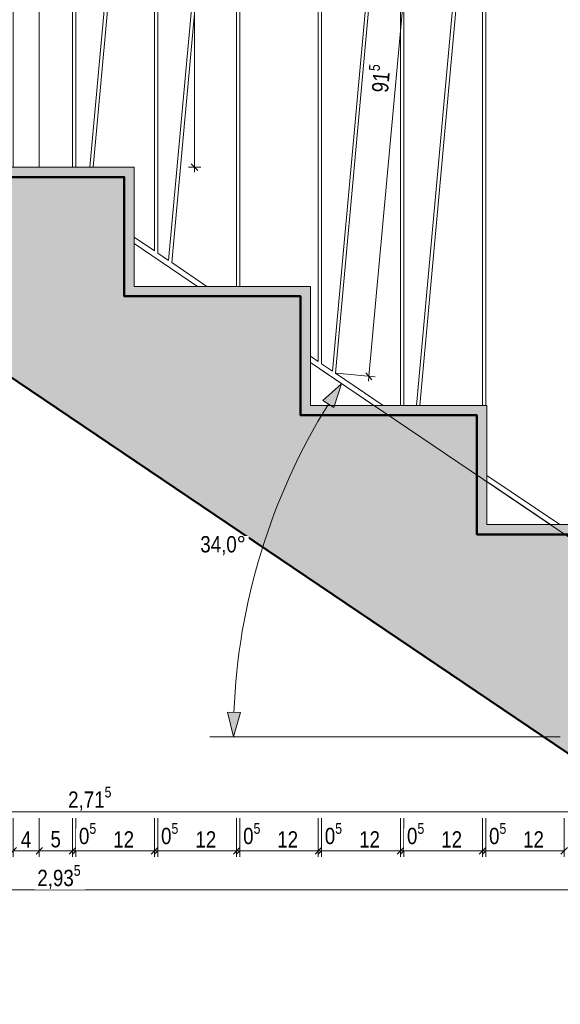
# Model space of a CAD drawing. Header units: metres. Extents: x -58265 to 688021, y -56222 to 35250.
# Tile 58 of 67: x 685476 to 686303, y -51367 to -49858. Entities that reach past the tile are written whole.
import ezdxf

# ---------------------------------------------------------------- set-up
doc = ezdxf.new("R2010")
doc.units = ezdxf.units.M
doc.header["$LTSCALE"] = 0.05
doc.linetypes.add('Wipeout_Contour', pattern=[20000, 0, -20000])
for name, color, linetype in [('A_1_Bauteilschraffuren', 7, 'Continuous'), ('A_1_Schraffuren', 7, 'Continuous'), ('A_4_Detail_Inhalt', 7, 'Continuous'), ('A_5_Detail_Bemaßung', 7, 'Continuous')]:
    doc.layers.add(name, color=color, linetype=linetype)
doc.styles.add('ERSTELLTER_STIL_2', font='txt')
doc.dimstyles.new('ERSTELLTER_STIL__10', dxfattribs={"dimtxt": 25, "dimasz": 9.5, "dimexe": 0.18, "dimexo": 0.0625, "dimgap": 0, "dimtad": 1, "dimlfac": 0.001, "dimzin": 0, "dimdsep": 46, "dimtxsty": 'ERSTELLTER_STIL_2', "dimblk": 'ARROWHEAD_6', "dimblk1": 'ARROWHEAD_6', "dimblk2": 'ARROWHEAD_6', "dimcen": 0.09, "dimse1": 1, "dimse2": 1, "dimclrd": 7, "dimclre": 7, "dimclrt": 7, "dimazin": 0, "dimtfac": 1, "dimtdec": 4, "dimtmove": 0, "dimatfit": 3, "dimfxl": 1, "dimtolj": 1, "dimtzin": 0, "dimarcsym": 0})
doc.dimstyles.new('ERSTELLTER_STIL__11', dxfattribs={"dimtxt": 25, "dimasz": 9.5, "dimexe": 0.18, "dimexo": 50, "dimgap": 0, "dimtad": 1, "dimtih": 1, "dimtoh": 1, "dimlfac": 0.001, "dimzin": 0, "dimdsep": 46, "dimtxsty": 'ERSTELLTER_STIL_2', "dimblk": 'ARROWHEAD_6', "dimblk1": 'ARROWHEAD_6', "dimblk2": 'ARROWHEAD_6', "dimcen": 0.09, "dimclrd": 7, "dimclre": 7, "dimclrt": 7, "dimazin": 0, "dimtfac": 1, "dimtdec": 4, "dimtmove": 0, "dimatfit": 3, "dimfxl": 1, "dimtolj": 1, "dimtzin": 0, "dimarcsym": 0})
doc.dimstyles.new('ERSTELLTER_STIL__12', dxfattribs={"dimtxt": 25, "dimasz": 9.5, "dimexe": 0.18, "dimexo": 50, "dimgap": 0, "dimtad": 1, "dimlfac": 0.001, "dimzin": 0, "dimdsep": 46, "dimtxsty": 'ERSTELLTER_STIL_2', "dimblk": 'ARROWHEAD_6', "dimblk1": 'ARROWHEAD_6', "dimblk2": 'ARROWHEAD_6', "dimcen": 0.09, "dimclrd": 7, "dimclre": 7, "dimclrt": 7, "dimazin": 0, "dimtfac": 1, "dimtdec": 4, "dimtmove": 0, "dimatfit": 3, "dimfxl": 1, "dimtolj": 1, "dimtzin": 0, "dimarcsym": 0})
doc.dimstyles.new('ERSTELLTER_STIL__13', dxfattribs={"dimtxt": 25, "dimasz": 36.714992, "dimexe": 0.18, "dimexo": 40, "dimgap": 0, "dimtad": 1, "dimtih": 1, "dimtoh": 1, "dimzin": 0, "dimdsep": 46, "dimtxsty": 'ERSTELLTER_STIL_2', "dimblk": 'ARROWHEAD_5', "dimblk1": 'ARROWHEAD_5', "dimblk2": 'ARROWHEAD_5', "dimcen": 0.09, "dimclrd": 7, "dimclre": 7, "dimclrt": 7, "dimazin": 0, "dimtfac": 1, "dimtdec": 4, "dimtmove": 0, "dimatfit": 3, "dimfxl": 1, "dimtolj": 1, "dimtzin": 0, "dimarcsym": 0})

# ---------------------------------------------------------------- blocks, each defined once
blk = doc.blocks.new('*D75', base_point=(639260.5, -54646.5))
at = {"layer": 'A_5_Detail_Bemaßung', "color": 7, "linetype": 'Continuous', "lineweight": 15}
for p, q in [((685752.8, -48984), (685734, -48984)), ((685748.4, -48989), (685738.4, -48979)), ((685743.4, -48984), (685743.4, -48976.5)), ((685743.4, -50084), (685743.4, -48984)), ((685752.8, -50084), (685734, -50084)), ((685738.4, -50079), (685748.4, -50089)), ((685743.4, -50091.5), (685743.4, -50084))]:
    blk.add_line(p, q, dxfattribs=at)
at = {"color": 254, "linetype": 'Wipeout_Contour', "lineweight": 0, "ltscale": 2750050.572811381}
blk.add_wipeout([(685742.7, -49567.4), (685742.7, -49500.7), (685709.2, -49500.7), (685709.2, -49567.4)], dxfattribs=at).dxf.layer = 'A_1_Schraffuren'
at = {"layer": 'A_5_Detail_Bemaßung', "color": 7, "lineweight": 15, "insert": (685738.4, -49563.1), "char_height": 25, "attachment_point": 7, "rotation": 90, "style": 'ERSTELLTER_STIL_2'}
blk.add_mtext('\\A1;{\\pql;\\fSwis721 Cn BT|b0|i0|c0|p0;\\W1.000000;1,10}', dxfattribs=at)
blk = doc.blocks.new('ARROWHEAD_6')
at = {"color": 0, "linetype": 'Continuous', "lineweight": 0}
for p, q in [((0, 0), (-1, 0)), ((-0.5, -0.5), (0.5, 0.5))]:
    blk.add_line(p, q, dxfattribs=at)
blk = doc.blocks.new('*D100', base_point=(639260.5, -54646.5))
at = {"layer": 'A_5_Detail_Bemaßung', "color": 7, "linetype": 'Continuous', "lineweight": 15}
for p, q in [((685465.7, -51140.8), (685465.7, -51081.4)), ((685505.7, -51140.8), (685505.7, -51081.4)), ((685470.7, -51126.4), (685460.7, -51136.4)), ((685510.7, -51126.4), (685500.7, -51136.4)), ((685465.7, -51131.4), (685505.7, -51131.4))]:
    blk.add_line(p, q, dxfattribs=at)
at = {"color": 254, "linetype": 'Wipeout_Contour', "lineweight": 0, "ltscale": 2749554.996002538}
blk.add_wipeout([(685473.2, -51130.7), (685498.3, -51130.7), (685498.3, -51097.2), (685473.2, -51097.2)], dxfattribs=at).dxf.layer = 'A_1_Schraffuren'
at = {"layer": 'A_5_Detail_Bemaßung', "color": 7, "lineweight": 15, "insert": (685477.4, -51126.4), "char_height": 25, "attachment_point": 7, "style": 'ERSTELLTER_STIL_2'}
blk.add_mtext('\\A1;{\\pql;\\fSwis721 Cn BT|b0|i0|c0|p0;\\W1.000000;4}', dxfattribs=at)
blk = doc.blocks.new('*D101', base_point=(639260.5, -54646.5))
at = {"layer": 'A_5_Detail_Bemaßung', "color": 7, "linetype": 'Continuous', "lineweight": 15}
for p, q in [((685505.7, -51140.8), (685505.7, -51081.4)), ((685556.4, -51140.8), (685556.4, -51081.4)), ((685510.7, -51126.4), (685500.7, -51136.4)), ((685551.4, -51136.4), (685561.4, -51126.4)), ((685505.7, -51131.4), (685556.4, -51131.4))]:
    blk.add_line(p, q, dxfattribs=at)
at = {"color": 254, "linetype": 'Wipeout_Contour', "lineweight": 0, "ltscale": 2749735.871730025}
blk.add_wipeout([(685518.5, -51130.7), (685543.6, -51130.7), (685543.6, -51097.2), (685518.5, -51097.2)], dxfattribs=at).dxf.layer = 'A_1_Schraffuren'
at = {"layer": 'A_5_Detail_Bemaßung', "color": 7, "lineweight": 15, "insert": (685522.8, -51126.4), "char_height": 25, "attachment_point": 7, "style": 'ERSTELLTER_STIL_2'}
blk.add_mtext('\\A1;{\\pql;\\fSwis721 Cn BT|b0|i0|c0|p0;\\W1.000000;5}', dxfattribs=at)
blk = doc.blocks.new('*D102', base_point=(639260.5, -54646.5))
at = {"layer": 'A_5_Detail_Bemaßung', "color": 7, "linetype": 'Continuous', "lineweight": 15}
for p, q in [((685556.4, -51140.8), (685556.4, -51081.4)), ((685561.4, -51140.8), (685561.4, -51081.4)), ((685551.4, -51136.4), (685561.4, -51126.4)), ((685566.4, -51126.4), (685556.4, -51136.4)), ((685556.4, -51131.4), (685561.4, -51131.4))]:
    blk.add_line(p, q, dxfattribs=at)
blk = doc.blocks.new('*D103', base_point=(639260.5, -54646.5))
at = {"layer": 'A_5_Detail_Bemaßung', "color": 7, "linetype": 'Continuous', "lineweight": 15}
for p, q in [((685561.4, -51140.8), (685561.4, -51081.4)), ((685682.1, -51140.8), (685682.1, -51081.4)), ((685566.4, -51126.4), (685556.4, -51136.4)), ((685677.1, -51136.4), (685687.1, -51126.4)), ((685561.4, -51131.4), (685682.1, -51131.4))]:
    blk.add_line(p, q, dxfattribs=at)
at = {"color": 254, "linetype": 'Wipeout_Contour', "lineweight": 0, "ltscale": 2749931.822887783}
blk.add_wipeout([(685562.1, -51130.7), (685598.2, -51130.7), (685598.2, -51097.2), (685562.1, -51097.2)], dxfattribs=at).dxf.layer = 'A_1_Schraffuren'
at = {"layer": 'A_5_Detail_Bemaßung', "color": 7, "lineweight": 15, "insert": (685566.4, -51128.4), "char_height": 25, "attachment_point": 7, "style": 'ERSTELLTER_STIL_2'}
blk.add_mtext('\\A1;{\\pql;\\fSwis721 Cn BT|b0|i0|c0|p0;\\W1.000000;0\\fSwis721 Cn BT|b0|i0|c0|p0;\\W1.000000;\\A1{\\H.66x;\\S5^  ;}}', dxfattribs=at)
at = {"color": 254, "linetype": 'Wipeout_Contour', "lineweight": 0, "ltscale": 2750152.647085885}
blk.add_wipeout([(685614.7, -51130.7), (685656.4, -51130.7), (685656.4, -51097.2), (685614.7, -51097.2)], dxfattribs=at).dxf.layer = 'A_1_Schraffuren'
at = {"layer": 'A_5_Detail_Bemaßung', "color": 7, "lineweight": 15, "insert": (685618.9, -51126.4), "char_height": 25, "attachment_point": 7, "style": 'ERSTELLTER_STIL_2'}
blk.add_mtext('\\A1;{\\pql;\\fSwis721 Cn BT|b0|i0|c0|p0;\\W1.000000;12}', dxfattribs=at)
blk = doc.blocks.new('*D104', base_point=(639260.5, -54646.5))
at = {"layer": 'A_5_Detail_Bemaßung', "color": 7, "linetype": 'Continuous', "lineweight": 15}
for p, q in [((685682.1, -51140.8), (685682.1, -51081.4)), ((685687.1, -51140.8), (685687.1, -51081.4)), ((685677.1, -51136.4), (685687.1, -51126.4)), ((685692.1, -51126.4), (685682.1, -51136.4)), ((685682.1, -51131.4), (685687.1, -51131.4))]:
    blk.add_line(p, q, dxfattribs=at)
blk = doc.blocks.new('*D105', base_point=(639260.5, -54646.5))
at = {"layer": 'A_5_Detail_Bemaßung', "color": 7, "linetype": 'Continuous', "lineweight": 15}
for p, q in [((685687.1, -51140.8), (685687.1, -51081.4)), ((685807.8, -51140.8), (685807.8, -51081.4)), ((685692.1, -51126.4), (685682.1, -51136.4)), ((685802.8, -51136.4), (685812.8, -51126.4)), ((685687.1, -51131.4), (685807.8, -51131.4))]:
    blk.add_line(p, q, dxfattribs=at)
at = {"color": 254, "linetype": 'Wipeout_Contour', "lineweight": 0, "ltscale": 2750433.305367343}
blk.add_wipeout([(685687.9, -51130.7), (685723.9, -51130.7), (685723.9, -51097.2), (685687.9, -51097.2)], dxfattribs=at).dxf.layer = 'A_1_Schraffuren'
at = {"layer": 'A_5_Detail_Bemaßung', "color": 7, "lineweight": 15, "insert": (685692.1, -51128.4), "char_height": 25, "attachment_point": 7, "style": 'ERSTELLTER_STIL_2'}
blk.add_mtext('\\A1;{\\pql;\\fSwis721 Cn BT|b0|i0|c0|p0;\\W1.000000;0\\fSwis721 Cn BT|b0|i0|c0|p0;\\W1.000000;\\A1{\\H.66x;\\S5^  ;}}', dxfattribs=at)
at = {"color": 254, "linetype": 'Wipeout_Contour', "lineweight": 0, "ltscale": 2750654.129789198}
blk.add_wipeout([(685740.4, -51130.7), (685782.1, -51130.7), (685782.1, -51097.2), (685740.4, -51097.2)], dxfattribs=at).dxf.layer = 'A_1_Schraffuren'
at = {"layer": 'A_5_Detail_Bemaßung', "color": 7, "lineweight": 15, "insert": (685744.7, -51126.4), "char_height": 25, "attachment_point": 7, "style": 'ERSTELLTER_STIL_2'}
blk.add_mtext('\\A1;{\\pql;\\fSwis721 Cn BT|b0|i0|c0|p0;\\W1.000000;12}', dxfattribs=at)
blk = doc.blocks.new('*D106', base_point=(639260.5, -54646.5))
at = {"layer": 'A_5_Detail_Bemaßung', "color": 7, "linetype": 'Continuous', "lineweight": 15}
for p, q in [((685807.8, -51140.8), (685807.8, -51081.4)), ((685812.8, -51140.8), (685812.8, -51081.4)), ((685802.8, -51136.4), (685812.8, -51126.4)), ((685817.8, -51126.4), (685807.8, -51136.4)), ((685807.8, -51131.4), (685812.8, -51131.4))]:
    blk.add_line(p, q, dxfattribs=at)
blk = doc.blocks.new('*D107', base_point=(639260.5, -54646.5))
at = {"layer": 'A_5_Detail_Bemaßung', "color": 7, "linetype": 'Continuous', "lineweight": 15}
for p, q in [((685812.8, -51140.8), (685812.8, -51081.4)), ((685932.8, -51140.8), (685932.8, -51081.4)), ((685817.8, -51126.4), (685807.8, -51136.4)), ((685927.8, -51136.4), (685937.8, -51126.4)), ((685812.8, -51131.4), (685932.8, -51131.4))]:
    blk.add_line(p, q, dxfattribs=at)
at = {"color": 254, "linetype": 'Wipeout_Contour', "lineweight": 0, "ltscale": 2750934.788354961}
blk.add_wipeout([(685813.6, -51130.7), (685849.6, -51130.7), (685849.6, -51097.2), (685813.6, -51097.2)], dxfattribs=at).dxf.layer = 'A_1_Schraffuren'
at = {"layer": 'A_5_Detail_Bemaßung', "color": 7, "lineweight": 15, "insert": (685817.8, -51128.4), "char_height": 25, "attachment_point": 7, "style": 'ERSTELLTER_STIL_2'}
blk.add_mtext('\\A1;{\\pql;\\fSwis721 Cn BT|b0|i0|c0|p0;\\W1.000000;0\\fSwis721 Cn BT|b0|i0|c0|p0;\\W1.000000;\\A1{\\H.66x;\\S5^  ;}}', dxfattribs=at)
at = {"color": 254, "linetype": 'Wipeout_Contour', "lineweight": 0, "ltscale": 2751154.179947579}
blk.add_wipeout([(685865.8, -51130.7), (685907.5, -51130.7), (685907.5, -51097.2), (685865.8, -51097.2)], dxfattribs=at).dxf.layer = 'A_1_Schraffuren'
at = {"layer": 'A_5_Detail_Bemaßung', "color": 7, "lineweight": 15, "insert": (685870, -51126.4), "char_height": 25, "attachment_point": 7, "style": 'ERSTELLTER_STIL_2'}
blk.add_mtext('\\A1;{\\pql;\\fSwis721 Cn BT|b0|i0|c0|p0;\\W1.000000;12}', dxfattribs=at)
blk = doc.blocks.new('*D108', base_point=(639260.5, -54646.5))
at = {"layer": 'A_5_Detail_Bemaßung', "color": 7, "linetype": 'Continuous', "lineweight": 15}
for p, q in [((685932.8, -51140.8), (685932.8, -51081.4)), ((685937.8, -51140.8), (685937.8, -51081.4)), ((685927.8, -51136.4), (685937.8, -51126.4)), ((685942.8, -51126.4), (685932.8, -51136.4)), ((685932.8, -51131.4), (685937.8, -51131.4))]:
    blk.add_line(p, q, dxfattribs=at)
blk = doc.blocks.new('*D109', base_point=(639260.5, -54646.5))
at = {"layer": 'A_5_Detail_Bemaßung', "color": 7, "linetype": 'Continuous', "lineweight": 15}
for p, q in [((685937.8, -51140.8), (685937.8, -51081.4)), ((686058.6, -51140.8), (686058.6, -51081.4)), ((685942.8, -51126.4), (685932.8, -51136.4)), ((686053.6, -51136.4), (686063.6, -51126.4)), ((685937.8, -51131.4), (686058.6, -51131.4))]:
    blk.add_line(p, q, dxfattribs=at)
at = {"color": 254, "linetype": 'Wipeout_Contour', "lineweight": 0, "ltscale": 2751433.405743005}
blk.add_wipeout([(685938.6, -51130.7), (685974.6, -51130.7), (685974.6, -51097.2), (685938.6, -51097.2)], dxfattribs=at).dxf.layer = 'A_1_Schraffuren'
at = {"layer": 'A_5_Detail_Bemaßung', "color": 7, "lineweight": 15, "insert": (685942.8, -51128.4), "char_height": 25, "attachment_point": 7, "style": 'ERSTELLTER_STIL_2'}
blk.add_mtext('\\A1;{\\pql;\\fSwis721 Cn BT|b0|i0|c0|p0;\\W1.000000;0\\fSwis721 Cn BT|b0|i0|c0|p0;\\W1.000000;\\A1{\\H.66x;\\S5^  ;}}', dxfattribs=at)
at = {"color": 254, "linetype": 'Wipeout_Contour', "lineweight": 0, "ltscale": 2751654.230610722}
blk.add_wipeout([(685991.1, -51130.7), (686032.8, -51130.7), (686032.8, -51097.2), (685991.1, -51097.2)], dxfattribs=at).dxf.layer = 'A_1_Schraffuren'
at = {"layer": 'A_5_Detail_Bemaßung', "color": 7, "lineweight": 15, "insert": (685995.4, -51126.4), "char_height": 25, "attachment_point": 7, "style": 'ERSTELLTER_STIL_2'}
blk.add_mtext('\\A1;{\\pql;\\fSwis721 Cn BT|b0|i0|c0|p0;\\W1.000000;12}', dxfattribs=at)
blk = doc.blocks.new('*D110', base_point=(639260.5, -54646.5))
at = {"layer": 'A_5_Detail_Bemaßung', "color": 7, "linetype": 'Continuous', "lineweight": 15}
for p, q in [((686058.6, -51140.8), (686058.6, -51081.4)), ((686063.6, -51140.8), (686063.6, -51081.4)), ((686053.6, -51136.4), (686063.6, -51126.4)), ((686068.6, -51126.4), (686058.6, -51136.4)), ((686058.6, -51131.4), (686063.6, -51131.4))]:
    blk.add_line(p, q, dxfattribs=at)
blk = doc.blocks.new('*D111', base_point=(639260.5, -54646.5))
at = {"layer": 'A_5_Detail_Bemaßung', "color": 7, "linetype": 'Continuous', "lineweight": 15}
for p, q in [((686063.6, -51140.8), (686063.6, -51081.4)), ((686184.3, -51140.8), (686184.3, -51081.4)), ((686068.6, -51126.4), (686058.6, -51136.4)), ((686179.3, -51136.4), (686189.3, -51126.4)), ((686063.6, -51131.4), (686184.3, -51131.4))]:
    blk.add_line(p, q, dxfattribs=at)
at = {"color": 254, "linetype": 'Wipeout_Contour', "lineweight": 0, "ltscale": 2751934.889743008}
blk.add_wipeout([(686064.3, -51130.7), (686100.4, -51130.7), (686100.4, -51097.2), (686064.3, -51097.2)], dxfattribs=at).dxf.layer = 'A_1_Schraffuren'
at = {"layer": 'A_5_Detail_Bemaßung', "color": 7, "lineweight": 15, "insert": (686068.6, -51128.4), "char_height": 25, "attachment_point": 7, "style": 'ERSTELLTER_STIL_2'}
blk.add_mtext('\\A1;{\\pql;\\fSwis721 Cn BT|b0|i0|c0|p0;\\W1.000000;0\\fSwis721 Cn BT|b0|i0|c0|p0;\\W1.000000;\\A1{\\H.66x;\\S5^  ;}}', dxfattribs=at)
at = {"color": 254, "linetype": 'Wipeout_Contour', "lineweight": 0, "ltscale": 2752155.714834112}
blk.add_wipeout([(686116.8, -51130.7), (686158.5, -51130.7), (686158.5, -51097.2), (686116.8, -51097.2)], dxfattribs=at).dxf.layer = 'A_1_Schraffuren'
at = {"layer": 'A_5_Detail_Bemaßung', "color": 7, "lineweight": 15, "insert": (686121.1, -51126.4), "char_height": 25, "attachment_point": 7, "style": 'ERSTELLTER_STIL_2'}
blk.add_mtext('\\A1;{\\pql;\\fSwis721 Cn BT|b0|i0|c0|p0;\\W1.000000;12}', dxfattribs=at)
blk = doc.blocks.new('*D112', base_point=(639260.5, -54646.5))
at = {"layer": 'A_5_Detail_Bemaßung', "color": 7, "linetype": 'Continuous', "lineweight": 15}
for p, q in [((686184.3, -51140.8), (686184.3, -51081.4)), ((686189.3, -51140.8), (686189.3, -51081.4)), ((686179.3, -51136.4), (686189.3, -51126.4)), ((686194.3, -51126.4), (686184.3, -51136.4)), ((686184.3, -51131.4), (686189.3, -51131.4))]:
    blk.add_line(p, q, dxfattribs=at)
blk = doc.blocks.new('*D113', base_point=(639260.5, -54646.5))
at = {"layer": 'A_5_Detail_Bemaßung', "color": 7, "linetype": 'Continuous', "lineweight": 15}
for p, q in [((686189.3, -51140.8), (686189.3, -51081.4)), ((686309.3, -51140.8), (686309.3, -51081.4)), ((686194.3, -51126.4), (686184.3, -51136.4)), ((686304.3, -51136.4), (686314.3, -51126.4)), ((686189.3, -51131.4), (686309.3, -51131.4))]:
    blk.add_line(p, q, dxfattribs=at)
at = {"color": 254, "linetype": 'Wipeout_Contour', "lineweight": 0, "ltscale": 2752436.374250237}
blk.add_wipeout([(686190, -51130.7), (686226.1, -51130.7), (686226.1, -51097.2), (686190, -51097.2)], dxfattribs=at).dxf.layer = 'A_1_Schraffuren'
at = {"layer": 'A_5_Detail_Bemaßung', "color": 7, "lineweight": 15, "insert": (686194.3, -51128.4), "char_height": 25, "attachment_point": 7, "style": 'ERSTELLTER_STIL_2'}
blk.add_mtext('\\A1;{\\pql;\\fSwis721 Cn BT|b0|i0|c0|p0;\\W1.000000;0\\fSwis721 Cn BT|b0|i0|c0|p0;\\W1.000000;\\A1{\\H.66x;\\S5^  ;}}', dxfattribs=at)
at = {"color": 254, "linetype": 'Wipeout_Contour', "lineweight": 0, "ltscale": 2752655.766507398}
blk.add_wipeout([(686242.2, -51130.7), (686283.9, -51130.7), (686283.9, -51097.2), (686242.2, -51097.2)], dxfattribs=at).dxf.layer = 'A_1_Schraffuren'
at = {"layer": 'A_5_Detail_Bemaßung', "color": 7, "lineweight": 15, "insert": (686246.4, -51126.4), "char_height": 25, "attachment_point": 7, "style": 'ERSTELLTER_STIL_2'}
blk.add_mtext('\\A1;{\\pql;\\fSwis721 Cn BT|b0|i0|c0|p0;\\W1.000000;12}', dxfattribs=at)
blk = doc.blocks.new('*D167', base_point=(639260.5, -54646.5))
at = {"layer": 'A_5_Detail_Bemaßung', "color": 7, "linetype": 'Continuous', "lineweight": 15}
for p, q in [((686093.2, -49494.6), (686010.3, -50404.2)), ((686043.4, -49490), (686102.5, -49495.4)), ((686097.7, -49500), (686088.7, -49489.1)), ((686093.9, -49487.1), (686093.2, -49494.6)), ((685960.5, -50399.7), (686019.7, -50405)), ((686005.8, -50398.8), (686014.9, -50409.6)), ((686010.3, -50404.2), (686009.6, -50411.7))]:
    blk.add_line(p, q, dxfattribs=at)
at = {"color": 254, "linetype": 'Wipeout_Contour', "lineweight": 0, "ltscale": 2751400.742276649}
blk.add_wipeout([(686048.6, -49975.5), (686053.4, -49923.1), (686020, -49920.1), (686015.3, -49972.5)], dxfattribs=at).dxf.layer = 'A_1_Schraffuren'
at = {"layer": 'A_5_Detail_Bemaßung', "color": 7, "lineweight": 15, "insert": (686046.7, -49971.1), "char_height": 25, "attachment_point": 7, "rotation": 84.7957, "style": 'ERSTELLTER_STIL_2'}
blk.add_mtext('\\A1;{\\pql;\\fSwis721 Cn BT|b0|i0|c0|p0;\\W1.000000;91\\fSwis721 Cn BT|b0|i0|c0|p0;\\W1.000000;\\A1{\\H.66x;\\S5^  ;}}', dxfattribs=at)
blk = doc.blocks.new('*D169', base_point=(639260.5, -54646.5))
at = {"layer": 'A_5_Detail_Bemaßung', "color": 7, "linetype": 'Continuous', "lineweight": 15}
for p, q in [((684231.9, -47973.7), (684221.9, -47983.7)), ((684226.9, -48028.7), (684226.9, -47969.3)), ((686946.9, -47973.7), (686936.9, -47983.7)), ((686941.9, -48028.7), (686941.9, -47969.3)), ((684226.9, -47978.7), (686941.9, -47978.7))]:
    blk.add_line(p, q, dxfattribs=at)
at = {"color": 254, "linetype": 'Wipeout_Contour', "lineweight": 0, "ltscale": 2749039.850097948}
blk.add_wipeout([(685545.6, -47978), (685623.2, -47978), (685623.2, -47944.5), (685545.6, -47944.5)], dxfattribs=at).dxf.layer = 'A_1_Schraffuren'
at = {"layer": 'A_5_Detail_Bemaßung', "color": 7, "lineweight": 15, "insert": (685549.9, -47979.9), "char_height": 25, "attachment_point": 7, "style": 'ERSTELLTER_STIL_2'}
blk.add_mtext('\\A1;{\\pql;\\fSwis721 Cn BT|b0|i0|c0|p0;\\W1.000000;2,71\\fSwis721 Cn BT|b0|i0|c0|p0;\\W1.000000;\\A1{\\H.66x;\\S5^  ;}}', dxfattribs=at)
blk = doc.blocks.new('*D171', base_point=(639260.5, -54646.5))
at = {"layer": 'A_5_Detail_Bemaßung', "color": 7, "linetype": 'Continuous', "lineweight": 15}
for p, q in [((684040.7, -47913.7), (684030.7, -47923.7)), ((684035.7, -47968.7), (684035.7, -47909.3)), ((687000.7, -47923.7), (687010.7, -47913.7)), ((687005.7, -47968.7), (687005.7, -47909.3)), ((684028.2, -47918.7), (684035.7, -47918.7)), ((684035.7, -47918.7), (687005.7, -47918.7)), ((687005.7, -47918.7), (687013.2, -47918.7))]:
    blk.add_line(p, q, dxfattribs=at)
at = {"color": 254, "linetype": 'Wipeout_Contour', "lineweight": 0, "ltscale": 2748768.941559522}
blk.add_wipeout([(685487.4, -47918), (685554, -47918), (685554, -47884.5), (685487.4, -47884.5)], dxfattribs=at).dxf.layer = 'A_1_Schraffuren'
at = {"layer": 'A_5_Detail_Bemaßung', "color": 7, "lineweight": 15, "insert": (685491.6, -47913.7), "char_height": 25, "attachment_point": 7, "style": 'ERSTELLTER_STIL_2'}
blk.add_mtext('\\A1;{\\pql;\\fSwis721 Cn BT|b0|i0|c0|p0;\\W1.000000;2,97}', dxfattribs=at)
blk = doc.blocks.new('*D174', base_point=(639260.5, -54646.5))
at = {"layer": 'A_5_Detail_Bemaßung', "color": 7, "linetype": 'Continuous', "lineweight": 15}
for p, q in [((684261.7, -48152.2), (684228.5, -48201.4)), ((684240.7, -48192.3), (684226.8, -48194.9)), ((684233.7, -48193.6), (684227.5, -48189.4)), ((686933.7, -50018.6), (684233.7, -48193.6)), ((686926.8, -50019.9), (686940.7, -50017.3))]:
    blk.add_line(p, q, dxfattribs=at)
at = {"color": 254, "linetype": 'Wipeout_Contour', "lineweight": 0, "ltscale": 2749395.494244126}
blk.add_wipeout([(685556.5, -49086.8), (685611.8, -49124.1), (685630.5, -49096.4), (685575.3, -49059.1)], dxfattribs=at).dxf.layer = 'A_1_Schraffuren'
at = {"layer": 'A_5_Detail_Bemaßung', "color": 7, "lineweight": 15, "insert": (685562.4, -49085.7), "char_height": 25, "attachment_point": 7, "rotation": 325.9442, "style": 'ERSTELLTER_STIL_2'}
blk.add_mtext('\\A1;{\\pql;\\fSwis721 Cn BT|b0|i0|c0|p0;\\W1.000000;3,26}', dxfattribs=at)
blk = doc.blocks.new('*D183', base_point=(639260.5, -54646.5))
at = {"layer": 'A_5_Detail_Bemaßung', "color": 7, "linetype": 'Continuous', "lineweight": 15}
for p, q in [((684226.9, -51080.8), (684226.9, -51021.4)), ((686941.9, -51080.8), (686941.9, -51021.4)), ((684231.9, -51066.4), (684221.9, -51076.4)), ((686946.9, -51066.4), (686936.9, -51076.4)), ((684226.9, -51071.4), (686941.9, -51071.4))]:
    blk.add_line(p, q, dxfattribs=at)
at = {"color": 254, "linetype": 'Wipeout_Contour', "lineweight": 0, "ltscale": 2749930.859859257}
blk.add_wipeout([(685545.6, -51070.7), (685623.2, -51070.7), (685623.2, -51037.2), (685545.6, -51037.2)], dxfattribs=at).dxf.layer = 'A_1_Schraffuren'
at = {"layer": 'A_5_Detail_Bemaßung', "color": 7, "lineweight": 15, "insert": (685549.9, -51072.7), "char_height": 25, "attachment_point": 7, "style": 'ERSTELLTER_STIL_2'}
blk.add_mtext('\\A1;{\\pql;\\fSwis721 Cn BT|b0|i0|c0|p0;\\W1.000000;2,71\\fSwis721 Cn BT|b0|i0|c0|p0;\\W1.000000;\\A1{\\H.66x;\\S5^  ;}}', dxfattribs=at)
blk = doc.blocks.new('*D186', base_point=(639260.5, -54646.5))
at = {"layer": 'A_5_Detail_Bemaßung', "color": 7, "linetype": 'Continuous', "lineweight": 15}
for p, q in [((684068.7, -51200.8), (684068.7, -51141.4)), ((687005.7, -51200.8), (687005.7, -51141.4)), ((684073.7, -51186.4), (684063.7, -51196.4)), ((687000.7, -51196.4), (687010.7, -51186.4)), ((684068.7, -51191.4), (687005.7, -51191.4)), ((687005.7, -51191.4), (687013.2, -51191.4))]:
    blk.add_line(p, q, dxfattribs=at)
at = {"color": 254, "linetype": 'Wipeout_Contour', "lineweight": 0, "ltscale": 2749778.30683772}
blk.add_wipeout([(685498.4, -51190.7), (685576, -51190.7), (685576, -51157.2), (685498.4, -51157.2)], dxfattribs=at).dxf.layer = 'A_1_Schraffuren'
at = {"layer": 'A_5_Detail_Bemaßung', "color": 7, "lineweight": 15, "insert": (685502.7, -51192.7), "char_height": 25, "attachment_point": 7, "style": 'ERSTELLTER_STIL_2'}
blk.add_mtext('\\A1;{\\pql;\\fSwis721 Cn BT|b0|i0|c0|p0;\\W1.000000;2,93\\fSwis721 Cn BT|b0|i0|c0|p0;\\W1.000000;\\A1{\\H.66x;\\S5^  ;}}', dxfattribs=at)
blk = doc.blocks.new('*D192', base_point=(639260.5, -54646.5))
at = {"layer": 'A_1_Schraffuren', "linetype": 'Continuous', "lineweight": 15}
for points in [[(684889.2, -48071.5), (684878, -48108.5), (684898, -48109.2)], [(684788.3, -48401.1), (684816.6, -48374.9), (684799.7, -48364.2)]]:
    blk.add_hatch(color=7, dxfattribs=at).paths.add_polyline_path(points)
at = {"layer": 'A_5_Detail_Bemaßung', "color": 7, "linetype": 'Continuous', "lineweight": 15}
for p, q in [((684925.4, -48071.5), (684389.2, -48071.5)), ((684889.2, -48071.5), (684878, -48108.5)), ((684889.2, -48071.5), (684898, -48109.2)), ((684898, -48109.2), (684878, -48108.5)), ((684788.3, -48401.1), (684799.7, -48364.2)), ((684799.7, -48364.2), (684816.6, -48374.9)), ((684788.3, -48401.1), (684816.6, -48374.9))]:
    blk.add_line(p, q, dxfattribs=at)
blk.add_arc((684300.7, -48071.5), 588.5, 329.5783, 356.3659, dxfattribs=at)
at = {"color": 254, "linetype": 'Wipeout_Contour', "lineweight": 0, "ltscale": 2746477.438985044}
blk.add_wipeout([(684882.3, -48268.7), (684961.4, -48268.7), (684961.4, -48233.7), (684882.3, -48233.7)], dxfattribs=at).dxf.layer = 'A_1_Schraffuren'
at = {"layer": 'A_5_Detail_Bemaßung', "color": 7, "lineweight": 15, "insert": (684887.3, -48263.7), "char_height": 25, "attachment_point": 7, "style": 'ERSTELLTER_STIL_2'}
blk.add_mtext('\\A1;{\\pql;\\fSwis721 Cn BT|b0|i0|c0|p0;\\W1.000000;34,0°}', dxfattribs=at)
blk = doc.blocks.new('ARROWHEAD_5')
at = {"linetype": 'Continuous', "lineweight": 0}
blk.add_hatch(color=0, dxfattribs=at).paths.add_polyline_path([(-1, 0.2679), (0, 0), (-1, -0.2679)])
at = {"color": 0, "linetype": 'Continuous', "lineweight": 0}
blk.add_line((0, 0), (-1, 0), dxfattribs=at)
blk = doc.blocks.new('*D193', base_point=(639260.5, -54646.5))
at = {"layer": 'A_1_Schraffuren', "linetype": 'Continuous', "lineweight": 15}
for points in [[(685968.6, -50415.6), (685939.9, -50441.4), (685956.7, -50452.3)], [(685802.9, -50956.5), (685813.6, -50919.4), (685793.6, -50919)]]:
    blk.add_hatch(color=7, dxfattribs=at).paths.add_polyline_path(points)
at = {"layer": 'A_5_Detail_Bemaßung', "color": 7, "linetype": 'Continuous', "lineweight": 15}
for p, q in [((685938.6, -50395.3), (686382.8, -50695.6)), ((685968.6, -50415.6), (685939.9, -50441.4)), ((685968.6, -50415.6), (685956.7, -50452.3)), ((685956.7, -50452.3), (685939.9, -50441.4)), ((685793.6, -50919), (685813.6, -50919.4)), ((685802.9, -50956.5), (685793.6, -50919)), ((685802.9, -50956.5), (685813.6, -50919.4)), ((685766.7, -50956.5), (686302.9, -50956.5))]:
    blk.add_line(p, q, dxfattribs=at)
blk.add_arc((686768.9, -50956.5), 966, 148.1579, 177.7864, dxfattribs=at)
at = {"color": 254, "linetype": 'Wipeout_Contour', "lineweight": 0, "ltscale": 2750623.476875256}
blk.add_wipeout([(685747.2, -50683.8), (685826.3, -50683.8), (685826.3, -50648.8), (685747.2, -50648.8)], dxfattribs=at).dxf.layer = 'A_1_Schraffuren'
at = {"layer": 'A_5_Detail_Bemaßung', "color": 7, "lineweight": 15, "insert": (685752.2, -50678.8), "char_height": 25, "attachment_point": 7, "style": 'ERSTELLTER_STIL_2'}
blk.add_mtext('\\A1;{\\pql;\\fSwis721 Cn BT|b0|i0|c0|p0;\\W1.000000;34,0°}', dxfattribs=at)

msp = doc.modelspace()

# ---------------------------------------------------------------- wipeouts: each hides what was drawn before it
at = {"color": 254, "linetype": 'Wipeout_Contour', "lineweight": 0, "ltscale": 17184683.39104415}
msp.add_wipeout([(683965.709, -49186.544), (683965.709, -49394.15), (686883.771, -51366.544), (687005.709, -51366.544), (687005.709, -51011.544), (686715.709, -51011.544), (686715.709, -50829.044), (686445.709, -50829.044), (686445.709, -50646.544), (686175.709, -50646.544), (686175.709, -50464.044), (685905.709, -50464.044), (685905.709, -50281.544), (685635.709, -50281.544), (685635.709, -50099.044), (685365.709, -50099.044), (685365.709, -49916.544), (685095.709, -49916.544), (685095.709, -49734.044), (684825.709, -49734.044), (684825.709, -49551.544), (684555.709, -49551.544), (684555.709, -49369.044), (684285.709, -49369.044), (684285.709, -49186.544)], dxfattribs=at).dxf.layer = 'A_1_Bauteilschraffuren'

# ---------------------------------------------------------------- next in the draw order: hatches: boundary and pattern name
at = {"layer": 'A_1_Bauteilschraffuren', "linetype": 'Continuous', "lineweight": 13}
h = msp.add_hatch(dxfattribs=at)
h.set_pattern_fill('Steinzeug_0003', color=251, style=0, pattern_type=2)
h.set_pattern_definition([(45, (686718.3, -50890.7953), (-3.1819804, 3.1819804), []), (135, (686718.3, -50890.7953), (3.1819804, 3.1819804), []), (90, (686715.118, -50887.6134), (-4.05, 0), [0, -2.7, 0, -4.05]), (155, (686718.2998, -50884.4314), (1.711604, 3.6705464), [0, -1.98, 0, -3.42])])
h.paths.add_polyline_path([(686715.709, -51011.544), (687005.709, -51011.544), (687005.709, -50996.544), (686730.709, -50996.544), (686730.709, -50814.044), (686460.709, -50814.044), (686460.709, -50631.544), (686190.709, -50631.544), (686190.709, -50449.044), (685920.709, -50449.044), (685920.709, -50266.544), (685650.709, -50266.544), (685650.709, -50084.044), (685380.709, -50084.044), (685380.709, -49901.544), (685110.709, -49901.544), (685110.709, -49719.044), (684840.709, -49719.044), (684840.709, -49536.544), (684570.709, -49536.544), (684570.709, -49354.044), (684300.709, -49354.044), (684300.709, -49171.544), (683965.709, -49171.544), (683965.709, -49186.544), (684285.709, -49186.544), (684285.709, -49369.044), (684555.709, -49369.044), (684555.709, -49551.544), (684825.709, -49551.544), (684825.709, -49734.044), (685095.709, -49734.044), (685095.709, -49916.544), (685365.709, -49916.544), (685365.709, -50099.044), (685635.709, -50099.044), (685635.709, -50281.544), (685905.709, -50281.544), (685905.709, -50464.044), (686175.709, -50464.044), (686175.709, -50646.544), (686445.709, -50646.544), (686445.709, -50829.044), (686715.709, -50829.044)])
at = {"layer": 'A_1_Bauteilschraffuren', "linetype": 'Continuous', "lineweight": 15}
h = msp.add_hatch(dxfattribs=at)
h.set_pattern_fill('Beton__Stahlbeton_0003', color=253, style=0, pattern_type=2)
h.set_pattern_definition([(45, (639260.452, -54646.544), (-18.384776, 18.384776), []), (45, (639251.26, -54637.352), (-18.384776, 18.384776), [19.5, -6.5])])
h.paths.add_polyline_path([(683965.709, -49186.544), (683965.709, -49394.15), (686883.771, -51366.544), (687005.709, -51366.544), (687005.709, -51011.544), (686715.709, -51011.544), (686715.709, -50829.044), (686445.709, -50829.044), (686445.709, -50646.544), (686175.709, -50646.544), (686175.709, -50464.044), (685905.709, -50464.044), (685905.709, -50281.544), (685635.709, -50281.544), (685635.709, -50099.044), (685365.709, -50099.044), (685365.709, -49916.544), (685095.709, -49916.544), (685095.709, -49734.044), (684825.709, -49734.044), (684825.709, -49551.544), (684555.709, -49551.544), (684555.709, -49369.044), (684285.709, -49369.044), (684285.709, -49186.544)])

# ---------------------------------------------------------------- next in the draw order: linework, layer by layer
at = {"layer": 'A_4_Detail_Inhalt', "color": 7, "linetype": 'Continuous', "lineweight": 15, "flags": 128}
for points in [[(685505.709, -50084.044), (685505.709, -49078.906), (685465.709, -49078.906), (685465.709, -50084.044)], [(685556.398, -50084.044), (685556.398, -49161.699)], [(685561.398, -50084.044), (685561.398, -49165.079)], [(687005.709, -51011.544), (687005.709, -50996.544), (686730.709, -50996.544), (686730.709, -50814.044), (686460.709, -50814.044), (686460.709, -50631.544), (686190.709, -50631.544), (686190.709, -50449.044), (685920.709, -50449.044), (685920.709, -50266.544), (685650.709, -50266.544), (685650.709, -50084.044), (685380.709, -50084.044), (685380.709, -49901.544), (685110.709, -49901.544), (685110.709, -49719.044), (684840.709, -49719.044), (684840.709, -49536.544), (684570.709, -49536.544), (684570.709, -49354.044), (684300.709, -49354.044), (684300.709, -49171.544), (683965.709, -49171.544), (683965.709, -49186.544)], [(685583.236, -50084.044), (685660.817, -49232.279)], [(685588.257, -50084.044), (685665.547, -49235.476)], [(685682.116, -50212.285), (685682.116, -49246.676)], [(685687.116, -50215.664), (685687.116, -49250.055)], [(685703.686, -50226.864), (685786.536, -49317.255)], [(685708.416, -50230.061), (685791.265, -49320.452)], [(685807.835, -50266.544), (685807.835, -49331.652)], [(685812.835, -50266.544), (685812.835, -49335.032)], [(685932.835, -50381.752), (685932.835, -49416.143)], [(685937.835, -50385.131), (685937.835, -49419.523)], [(685954.405, -50396.331), (686037.254, -49486.723)], [(685959.134, -50399.528), (686041.984, -49489.919)], [(686058.553, -50449.044), (686058.553, -49501.119)], [(686063.553, -50449.044), (686063.553, -49504.499)], [(686083.062, -50449.044), (686162.973, -49571.699)], [(686088.083, -50449.044), (686167.702, -49574.896)], [(686184.272, -50449.044), (686184.272, -49586.096)], [(686189.272, -50449.044), (686189.272, -49589.475)], [(685682.116, -50212.285), (685650.709, -50191.056)], [(685650.709, -50200.712), (685748.105, -50266.544)], [(685703.686, -50226.864), (685687.116, -50215.664)], [(685762.391, -50266.544), (685708.416, -50230.061)], [(685932.835, -50381.752), (685920.709, -50373.556)], [(685920.709, -50383.212), (686018.105, -50449.044)], [(685954.405, -50396.331), (685937.835, -50385.131)], [(686032.391, -50449.044), (685959.134, -50399.528)], [(686302.391, -50631.544), (686190.709, -50556.056)], [(686190.709, -50565.712), (686288.105, -50631.544)]]:
    msp.add_lwpolyline(points, dxfattribs=at)
at = {"layer": 'A_4_Detail_Inhalt', "color": 7, "linetype": 'Continuous', "lineweight": 50, "flags": 128}
msp.add_lwpolyline([(683965.709, -49394.15), (686215.709, -50914.984), (686883.771, -51366.544), (687005.709, -51366.544), (687005.709, -51011.544), (686715.709, -51011.544), (686715.709, -50829.044), (686445.709, -50829.044), (686445.709, -50646.544), (686175.709, -50646.544), (686175.709, -50464.044), (685905.709, -50464.044), (685905.709, -50281.544), (685635.709, -50281.544), (685635.709, -50099.044), (685365.709, -50099.044)], dxfattribs=at)

# ---------------------------------------------------------------- next in the draw order: dimensions: what is measured, and where the dimension line sits
at = {"layer": 'A_5_Detail_Bemaßung', "color": 7, "linetype": 'Continuous', "lineweight": 15}
dim = msp.add_linear_dim(base=(685743.401, -48984.044), p1=(685650.709, -50084.044), p2=(685650.709, -48984.044), angle=90, dimstyle='ERSTELLTER_STIL__10', dxfattribs=at)
dim.commit()
dim.dimension.update_dxf_attribs({"geometry": '*D75', "text_midpoint": (685725.901, -49530.749), "dimtype": 160, "text_rotation": 90})
dim = msp.add_linear_dim(base=(685505.709, -51131.439), p1=(685465.709, -50084.044), p2=(685505.709, -50084.044), dimstyle='ERSTELLTER_STIL__11', dxfattribs=at)
dim.commit()
dim.dimension.update_dxf_attribs({"geometry": '*D100', "text_midpoint": (685486.921, -51113.939), "dimtype": 160})

# ---------------------------------------------------------------- next in the draw order: dimensions: what is measured, and where the dimension line sits
dim = msp.add_linear_dim(base=(685556.398, -51131.439), p1=(685505.709, -50084.044), p2=(685556.398, -50084.044), dimstyle='ERSTELLTER_STIL__11', dxfattribs=at)
dim.commit()
dim.dimension.update_dxf_attribs({"geometry": '*D101', "text_midpoint": (685532.266, -51113.939), "dimtype": 160})

# ---------------------------------------------------------------- next in the draw order: dimensions: what is measured, and where the dimension line sits
dim = msp.add_linear_dim(base=(685561.397923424, -51131.438627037), p1=(685556.397923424, -50084.044468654), p2=(685561.397923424, -50084.044468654), dimstyle='ERSTELLTER_STIL__11', dxfattribs=at)
dim.commit()
dim.dimension.update_dxf_attribs({"geometry": '*D102', "text_midpoint": (685609.56779861, -51113.938626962), "dimtype": 160})

# ---------------------------------------------------------------- next in the draw order: dimensions: what is measured, and where the dimension line sits
dim = msp.add_linear_dim(base=(685682.116, -51131.439), p1=(685561.398, -50084.044), p2=(685682.116, -50212.285), dimstyle='ERSTELLTER_STIL__11', dxfattribs=at)
dim.commit()
dim.dimension.update_dxf_attribs({"geometry": '*D103', "text_midpoint": (685637.961, -51113.939), "dimtype": 160})

# ---------------------------------------------------------------- next in the draw order: dimensions: what is measured, and where the dimension line sits
dim = msp.add_linear_dim(base=(685687.116436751, -51131.438627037), p1=(685682.116436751, -50212.284692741), p2=(685687.116436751, -50215.664322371), dimstyle='ERSTELLTER_STIL__11', dxfattribs=at)
dim.commit()
dim.dimension.update_dxf_attribs({"geometry": '*D104', "text_midpoint": (685735.286311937, -51113.938626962), "dimtype": 160})

# ---------------------------------------------------------------- next in the draw order: dimensions: what is measured, and where the dimension line sits
dim = msp.add_linear_dim(base=(685807.835, -51131.439), p1=(685687.116, -50215.664), p2=(685807.835, -50266.544), dimstyle='ERSTELLTER_STIL__11', dxfattribs=at)
dim.commit()
dim.dimension.update_dxf_attribs({"geometry": '*D105', "text_midpoint": (685763.679, -51113.939), "dimtype": 160})

# ---------------------------------------------------------------- next in the draw order: dimensions: what is measured, and where the dimension line sits
dim = msp.add_linear_dim(base=(685812.834950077, -51131.438627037), p1=(685807.834950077, -50266.544468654), p2=(685812.834950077, -50266.544468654), dimstyle='ERSTELLTER_STIL__11', dxfattribs=at)
dim.commit()
dim.dimension.update_dxf_attribs({"geometry": '*D106', "text_midpoint": (685861.004825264, -51113.938626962), "dimtype": 160})

# ---------------------------------------------------------------- next in the draw order: dimensions: what is measured, and where the dimension line sits
dim = msp.add_linear_dim(base=(685932.835, -51131.439), p1=(685812.835, -50266.544), p2=(685932.835, -50381.752), dimstyle='ERSTELLTER_STIL__11', dxfattribs=at)
dim.commit()
dim.dimension.update_dxf_attribs({"geometry": '*D107', "text_midpoint": (685889.038, -51113.939), "dimtype": 160})

# ---------------------------------------------------------------- next in the draw order: dimensions: what is measured, and where the dimension line sits
dim = msp.add_linear_dim(base=(685937.834950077, -51131.438627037), p1=(685932.834950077, -50381.751836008), p2=(685937.834950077, -50385.131465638), dimstyle='ERSTELLTER_STIL__11', dxfattribs=at)
dim.commit()
dim.dimension.update_dxf_attribs({"geometry": '*D108', "text_midpoint": (685986.004825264, -51113.938626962), "dimtype": 160})

# ---------------------------------------------------------------- next in the draw order: dimensions: what is measured, and where the dimension line sits
dim = msp.add_linear_dim(base=(686058.553, -51131.439), p1=(685937.835, -50385.131), p2=(686058.553, -50449.044), dimstyle='ERSTELLTER_STIL__11', dxfattribs=at)
dim.commit()
dim.dimension.update_dxf_attribs({"geometry": '*D109', "text_midpoint": (686014.398, -51113.939), "dimtype": 160})

# ---------------------------------------------------------------- next in the draw order: dimensions: what is measured, and where the dimension line sits
dim = msp.add_linear_dim(base=(686010.328, -50404.191), p1=(686041.984, -49489.919), p2=(685959.134, -50399.528), angle=264.795728, dimstyle='ERSTELLTER_STIL__12', dxfattribs=at)
dim.commit()
dim.dimension.update_dxf_attribs({"geometry": '*D167', "text_midpoint": (686037.1, -49917.323), "dimtype": 160, "text_rotation": 84.795728})
dim = msp.add_linear_dim(base=(686063.553463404, -51131.438627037), p1=(686058.553463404, -50449.044468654), p2=(686063.553463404, -50449.044468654), dimstyle='ERSTELLTER_STIL__11', dxfattribs=at)
dim.commit()
dim.dimension.update_dxf_attribs({"geometry": '*D110', "text_midpoint": (686111.72333859, -51113.938626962), "dimtype": 160})

# ---------------------------------------------------------------- next in the draw order: dimensions: what is measured, and where the dimension line sits
for base, p1, p2, picture, middle in [((686941.906500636, -47978.70686697), (684226.906500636, -48253.405579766), (686941.906500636, -50088.544468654), '*D169', (685615.88032317, -47961.206866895)), ((686184.272, -51131.439), (686063.553, -50449.044), (686184.272, -50449.044), '*D111', (686140.116, -51113.939))]:
    dim = msp.add_linear_dim(base=base, p1=p1, p2=p2, dimstyle='ERSTELLTER_STIL__11', dxfattribs=at)
    dim.commit()
    dim.dimension.update_dxf_attribs({"geometry": picture, "text_midpoint": middle, "dimtype": 160})

# ---------------------------------------------------------------- next in the draw order: dimensions: what is measured, and where the dimension line sits
for base, p1, p2, picture, middle in [((687005.709, -47918.707), (684035.709, -48253.406), (687005.709, -50088.544), '*D171', (685524.004, -47901.207)), ((686189.27197673, -51131.438627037), (686184.27197673, -50449.044468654), (686189.27197673, -50449.044468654), '*D112', (686237.441851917, -51113.938626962))]:
    dim = msp.add_linear_dim(base=base, p1=p1, p2=p2, dimstyle='ERSTELLTER_STIL__11', dxfattribs=at)
    dim.commit()
    dim.dimension.update_dxf_attribs({"geometry": picture, "text_midpoint": middle, "dimtype": 160})

# ---------------------------------------------------------------- next in the draw order: dimensions: what is measured, and where the dimension line sits
dim = msp.add_linear_dim(base=(684233.729, -48193.607), p1=(686987.846, -49938.544), p2=(684287.846, -48113.544), angle=145.94422, dimstyle='ERSTELLTER_STIL__12', dxfattribs=at)
dim.commit()
dim.dimension.update_dxf_attribs({"geometry": '*D174', "text_midpoint": (685596.26, -49093.454), "dimtype": 160, "text_rotation": 325.94422})
dim = msp.add_linear_dim(base=(686309.272, -51131.439), p1=(686189.272, -50449.044), p2=(686309.272, -50631.544), dimstyle='ERSTELLTER_STIL__11', dxfattribs=at)
dim.commit()
dim.dimension.update_dxf_attribs({"geometry": '*D113', "text_midpoint": (686265.475, -51113.939), "dimtype": 160})

# ---------------------------------------------------------------- next in the draw order: dimensions: what is measured, and where the dimension line sits
dim = msp.add_linear_dim(base=(686941.906500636, -51071.438627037), p1=(684226.906500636, -48253.405579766), p2=(686941.906500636, -50088.544468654), dimstyle='ERSTELLTER_STIL__11', dxfattribs=at)
dim.commit()
dim.dimension.update_dxf_attribs({"geometry": '*D183', "text_midpoint": (685615.88032317, -51053.938626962), "dimtype": 160})

# ---------------------------------------------------------------- next in the draw order: dimensions: what is measured, and where the dimension line sits
dim = msp.add_linear_dim(base=(687005.709, -51191.439), p1=(684068.722, -49131.406), p2=(687005.709, -50956.544), dimstyle='ERSTELLTER_STIL__11', dxfattribs=at)
dim.commit()
dim.dimension.update_dxf_attribs({"geometry": '*D186', "text_midpoint": (685568.689, -51173.939), "dimtype": 160})

# ---------------------------------------------------------------- next in the draw order: dimensions: what is measured, and where the dimension line sits
for base, center, p1, p2, picture, middle in [((684863.411, -48243.879), (684300.709, -48071.544), (684550.709, -48071.544), (687011.366, -49903.748), '*D192', (684926.331, -48251.2)), ((685845.245, -50673.655), (686768.927, -50956.544), (686532.146, -50956.544), (686730.709, -50930.712), '*D193', (685791.249, -50666.334))]:
    dim = msp.add_angular_dim_3p(base=base, center=center, p1=p1, p2=p2, text='34,0°', dimstyle='ERSTELLTER_STIL__13', dxfattribs=at)
    dim.commit()
    dim.dimension.update_dxf_attribs({"geometry": picture, "text_midpoint": middle, "dimtype": 165})

doc.saveas('drawing.dxf')
